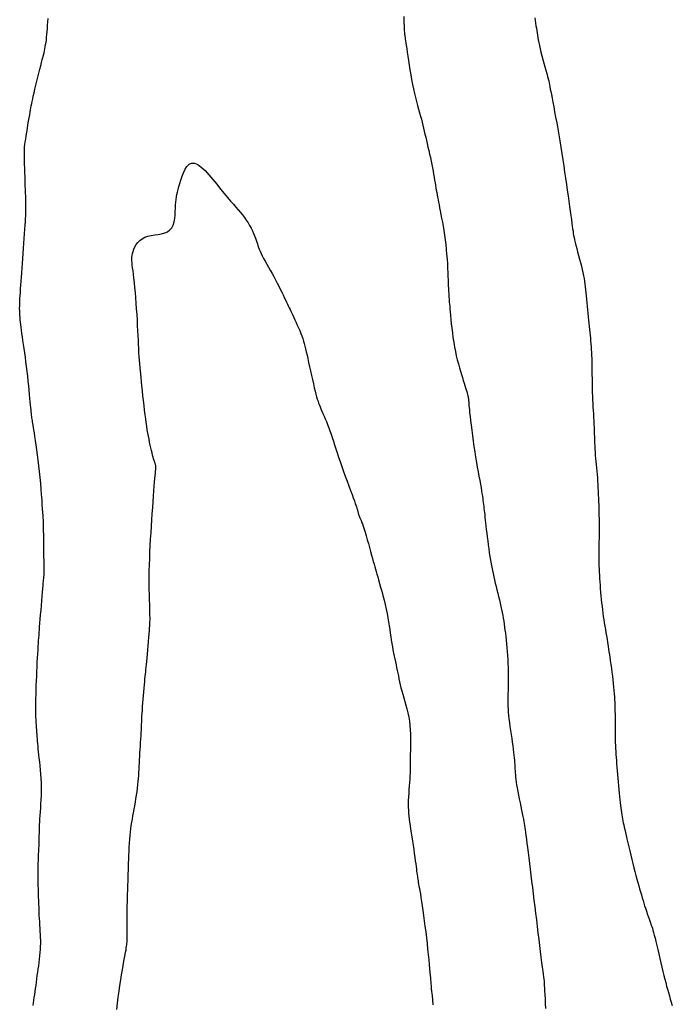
# Model space of a CAD drawing. Header units: millimetres. Extents: x 32690613 to 32693367, y 5343692 to 5344708.
# Tile 28 of 256: x 32692249 to 32692261, y 5343795 to 5343813. Entities that reach past the tile are written whole.
import ezdxf

# ---------------------------------------------------------------- set-up
doc = ezdxf.new("R2010")
doc.units = ezdxf.units.MM
doc.header["$LTSCALE"] = 20
for name, color, linetype in [('02-DGM_HL_496.50', 172, 'Continuous'), ('02-DGM_HL_497.00', 182, 'Continuous'), ('02-DGM_HL_497.50', 192, 'Continuous')]:
    doc.layers.add(name, color=color, linetype=linetype)

msp = doc.modelspace()

# ---------------------------------------------------------------- linework, layer by layer
at = {"layer": '02-DGM_HL_496.50', "elevation": 496.5, "flags": 128}
msp.add_lwpolyline([(32692258.856, 5343813.518), (32692258.864, 5343813.468), (32692258.871, 5343813.419), (32692258.879, 5343813.372), (32692258.886, 5343813.327), (32692258.892, 5343813.283), (32692258.899, 5343813.239), (32692258.906, 5343813.194), (32692258.913, 5343813.149), (32692258.922, 5343813.101), (32692258.931, 5343813.05), (32692258.943, 5343812.995), (32692258.957, 5343812.936), (32692258.972, 5343812.871), (32692258.99, 5343812.803), (32692259.009, 5343812.733), (32692259.028, 5343812.662), (32692259.047, 5343812.593), (32692259.066, 5343812.527), (32692259.083, 5343812.466), (32692259.097, 5343812.412), (32692259.11, 5343812.365), (32692259.12, 5343812.324), (32692259.128, 5343812.287), (32692259.136, 5343812.25), (32692259.143, 5343812.213), (32692259.151, 5343812.171), (32692259.16, 5343812.123), (32692259.171, 5343812.066), (32692259.184, 5343811.999), (32692259.199, 5343811.921), (32692259.216, 5343811.834), (32692259.233, 5343811.74), (32692259.252, 5343811.638), (32692259.272, 5343811.532), (32692259.292, 5343811.42), (32692259.312, 5343811.306), (32692259.331, 5343811.189), (32692259.35, 5343811.071), (32692259.369, 5343810.952), (32692259.387, 5343810.832), (32692259.405, 5343810.713), (32692259.422, 5343810.595), (32692259.439, 5343810.479), (32692259.455, 5343810.365), (32692259.472, 5343810.254), (32692259.487, 5343810.147), (32692259.502, 5343810.045), (32692259.516, 5343809.948), (32692259.529, 5343809.857), (32692259.541, 5343809.773), (32692259.551, 5343809.698), (32692259.56, 5343809.631), (32692259.568, 5343809.573), (32692259.574, 5343809.523), (32692259.581, 5343809.478), (32692259.587, 5343809.437), (32692259.593, 5343809.397), (32692259.601, 5343809.356), (32692259.61, 5343809.313), (32692259.622, 5343809.264), (32692259.636, 5343809.21), (32692259.651, 5343809.149), (32692259.669, 5343809.085), (32692259.687, 5343809.018), (32692259.705, 5343808.95), (32692259.723, 5343808.881), (32692259.74, 5343808.815), (32692259.755, 5343808.751), (32692259.769, 5343808.691), (32692259.78, 5343808.634), (32692259.79, 5343808.58), (32692259.798, 5343808.527), (32692259.806, 5343808.474), (32692259.812, 5343808.421), (32692259.819, 5343808.366), (32692259.824, 5343808.309), (32692259.83, 5343808.249), (32692259.836, 5343808.186), (32692259.842, 5343808.12), (32692259.848, 5343808.054), (32692259.854, 5343807.987), (32692259.86, 5343807.921), (32692259.867, 5343807.856), (32692259.873, 5343807.792), (32692259.88, 5343807.731), (32692259.886, 5343807.672), (32692259.892, 5343807.615), (32692259.899, 5343807.56), (32692259.904, 5343807.505), (32692259.91, 5343807.451), (32692259.915, 5343807.397), (32692259.92, 5343807.343), (32692259.924, 5343807.288), (32692259.928, 5343807.233), (32692259.931, 5343807.177), (32692259.934, 5343807.12), (32692259.936, 5343807.062), (32692259.938, 5343807.002), (32692259.939, 5343806.942), (32692259.94, 5343806.88), (32692259.941, 5343806.817), (32692259.941, 5343806.752), (32692259.942, 5343806.687), (32692259.942, 5343806.62), (32692259.943, 5343806.553), (32692259.944, 5343806.486), (32692259.946, 5343806.418), (32692259.948, 5343806.35), (32692259.951, 5343806.282), (32692259.955, 5343806.214), (32692259.959, 5343806.146), (32692259.963, 5343806.079), (32692259.967, 5343806.013), (32692259.971, 5343805.948), (32692259.975, 5343805.883), (32692259.978, 5343805.82), (32692259.981, 5343805.758), (32692259.983, 5343805.698), (32692259.984, 5343805.638), (32692259.986, 5343805.579), (32692259.987, 5343805.521), (32692259.989, 5343805.463), (32692259.992, 5343805.405), (32692259.995, 5343805.347), (32692259.999, 5343805.289), (32692260.004, 5343805.23), (32692260.009, 5343805.171), (32692260.015, 5343805.112), (32692260.021, 5343805.052), (32692260.027, 5343804.991), (32692260.033, 5343804.93), (32692260.038, 5343804.868), (32692260.043, 5343804.805), (32692260.047, 5343804.742), (32692260.051, 5343804.678), (32692260.054, 5343804.613), (32692260.057, 5343804.549), (32692260.06, 5343804.483), (32692260.062, 5343804.418), (32692260.065, 5343804.353), (32692260.068, 5343804.287), (32692260.07, 5343804.222), (32692260.072, 5343804.157), (32692260.074, 5343804.092), (32692260.076, 5343804.027), (32692260.077, 5343803.963), (32692260.078, 5343803.9), (32692260.078, 5343803.837), (32692260.078, 5343803.775), (32692260.077, 5343803.713), (32692260.075, 5343803.652), (32692260.074, 5343803.592), (32692260.072, 5343803.533), (32692260.071, 5343803.474), (32692260.07, 5343803.416), (32692260.069, 5343803.359), (32692260.069, 5343803.302), (32692260.07, 5343803.246), (32692260.071, 5343803.19), (32692260.073, 5343803.133), (32692260.075, 5343803.075), (32692260.077, 5343803.017), (32692260.081, 5343802.957), (32692260.084, 5343802.896), (32692260.089, 5343802.832), (32692260.093, 5343802.768), (32692260.098, 5343802.701), (32692260.104, 5343802.635), (32692260.11, 5343802.567), (32692260.116, 5343802.5), (32692260.123, 5343802.433), (32692260.131, 5343802.368), (32692260.139, 5343802.303), (32692260.147, 5343802.24), (32692260.156, 5343802.177), (32692260.165, 5343802.115), (32692260.175, 5343802.054), (32692260.185, 5343801.992), (32692260.195, 5343801.93), (32692260.205, 5343801.869), (32692260.215, 5343801.806), (32692260.226, 5343801.743), (32692260.236, 5343801.679), (32692260.247, 5343801.614), (32692260.257, 5343801.547), (32692260.267, 5343801.48), (32692260.278, 5343801.41), (32692260.288, 5343801.339), (32692260.298, 5343801.267), (32692260.308, 5343801.193), (32692260.317, 5343801.119), (32692260.327, 5343801.045), (32692260.335, 5343800.973), (32692260.343, 5343800.902), (32692260.35, 5343800.835), (32692260.356, 5343800.77), (32692260.362, 5343800.71), (32692260.366, 5343800.653), (32692260.37, 5343800.598), (32692260.372, 5343800.544), (32692260.375, 5343800.491), (32692260.376, 5343800.436), (32692260.377, 5343800.38), (32692260.378, 5343800.321), (32692260.379, 5343800.258), (32692260.379, 5343800.193), (32692260.379, 5343800.125), (32692260.38, 5343800.057), (32692260.38, 5343799.988), (32692260.381, 5343799.92), (32692260.382, 5343799.853), (32692260.383, 5343799.789), (32692260.385, 5343799.728), (32692260.388, 5343799.67), (32692260.391, 5343799.613), (32692260.394, 5343799.557), (32692260.398, 5343799.5), (32692260.403, 5343799.442), (32692260.407, 5343799.382), (32692260.412, 5343799.319), (32692260.418, 5343799.252), (32692260.424, 5343799.182), (32692260.429, 5343799.11), (32692260.436, 5343799.038), (32692260.442, 5343798.966), (32692260.448, 5343798.895), (32692260.455, 5343798.827), (32692260.462, 5343798.762), (32692260.468, 5343798.702), (32692260.475, 5343798.647), (32692260.482, 5343798.595), (32692260.488, 5343798.547), (32692260.495, 5343798.501), (32692260.502, 5343798.459), (32692260.508, 5343798.418), (32692260.515, 5343798.379), (32692260.521, 5343798.341), (32692260.528, 5343798.304), (32692260.535, 5343798.266), (32692260.543, 5343798.225), (32692260.552, 5343798.182), (32692260.562, 5343798.135), (32692260.574, 5343798.082), (32692260.587, 5343798.024), (32692260.602, 5343797.958), (32692260.619, 5343797.887), (32692260.637, 5343797.811), (32692260.656, 5343797.733), (32692260.676, 5343797.652), (32692260.696, 5343797.571), (32692260.716, 5343797.49), (32692260.736, 5343797.412), (32692260.755, 5343797.338), (32692260.774, 5343797.267), (32692260.792, 5343797.199), (32692260.81, 5343797.133), (32692260.828, 5343797.071), (32692260.845, 5343797.011), (32692260.862, 5343796.953), (32692260.878, 5343796.897), (32692260.895, 5343796.842), (32692260.91, 5343796.79), (32692260.926, 5343796.74), (32692260.94, 5343796.693), (32692260.954, 5343796.649), (32692260.967, 5343796.608), (32692260.979, 5343796.571), (32692260.99, 5343796.538), (32692260.999, 5343796.509), (32692261.008, 5343796.484), (32692261.016, 5343796.461), (32692261.023, 5343796.441), (32692261.029, 5343796.423), (32692261.036, 5343796.405), (32692261.043, 5343796.386), (32692261.05, 5343796.367), (32692261.058, 5343796.346), (32692261.066, 5343796.323), (32692261.076, 5343796.296), (32692261.086, 5343796.265), (32692261.097, 5343796.229), (32692261.11, 5343796.186), (32692261.123, 5343796.136), (32692261.138, 5343796.079), (32692261.154, 5343796.013), (32692261.172, 5343795.939), (32692261.19, 5343795.861), (32692261.209, 5343795.778), (32692261.228, 5343795.694), (32692261.247, 5343795.61), (32692261.267, 5343795.527), (32692261.285, 5343795.448), (32692261.303, 5343795.373), (32692261.321, 5343795.302), (32692261.339, 5343795.235), (32692261.356, 5343795.17), (32692261.373, 5343795.108), (32692261.39, 5343795.047), (32692261.408, 5343794.986), (32692261.426, 5343794.924), (32692261.445, 5343794.862), (32692261.464, 5343794.799)], dxfattribs=at)
at = {"layer": '02-DGM_HL_497.00', "elevation": 497, "flags": 128}
for points in [[(32692249.342, 5343794.803), (32692249.35, 5343794.852), (32692249.358, 5343794.902), (32692249.365, 5343794.954), (32692249.373, 5343795.008), (32692249.381, 5343795.065), (32692249.389, 5343795.123), (32692249.397, 5343795.183), (32692249.406, 5343795.243), (32692249.414, 5343795.305), (32692249.422, 5343795.368), (32692249.431, 5343795.431), (32692249.44, 5343795.494), (32692249.448, 5343795.556), (32692249.457, 5343795.619), (32692249.464, 5343795.681), (32692249.471, 5343795.742), (32692249.477, 5343795.803), (32692249.482, 5343795.863), (32692249.485, 5343795.921), (32692249.486, 5343795.979), (32692249.486, 5343796.036), (32692249.485, 5343796.092), (32692249.482, 5343796.149), (32692249.479, 5343796.206), (32692249.475, 5343796.264), (32692249.471, 5343796.324), (32692249.467, 5343796.385), (32692249.463, 5343796.449), (32692249.46, 5343796.514), (32692249.457, 5343796.581), (32692249.454, 5343796.65), (32692249.451, 5343796.72), (32692249.449, 5343796.791), (32692249.446, 5343796.863), (32692249.445, 5343796.935), (32692249.443, 5343797.008), (32692249.441, 5343797.08), (32692249.44, 5343797.152), (32692249.44, 5343797.223), (32692249.439, 5343797.293), (32692249.44, 5343797.361), (32692249.44, 5343797.428), (32692249.441, 5343797.491), (32692249.443, 5343797.553), (32692249.445, 5343797.612), (32692249.447, 5343797.668), (32692249.449, 5343797.723), (32692249.452, 5343797.775), (32692249.454, 5343797.826), (32692249.456, 5343797.876), (32692249.458, 5343797.925), (32692249.459, 5343797.973), (32692249.46, 5343798.021), (32692249.461, 5343798.069), (32692249.461, 5343798.118), (32692249.463, 5343798.169), (32692249.465, 5343798.223), (32692249.467, 5343798.28), (32692249.471, 5343798.34), (32692249.475, 5343798.405), (32692249.48, 5343798.474), (32692249.486, 5343798.546), (32692249.491, 5343798.622), (32692249.496, 5343798.699), (32692249.499, 5343798.779), (32692249.502, 5343798.86), (32692249.502, 5343798.942), (32692249.499, 5343799.024), (32692249.495, 5343799.106), (32692249.489, 5343799.188), (32692249.483, 5343799.267), (32692249.475, 5343799.344), (32692249.467, 5343799.417), (32692249.459, 5343799.487), (32692249.452, 5343799.552), (32692249.446, 5343799.611), (32692249.441, 5343799.666), (32692249.436, 5343799.717), (32692249.432, 5343799.765), (32692249.428, 5343799.81), (32692249.425, 5343799.854), (32692249.421, 5343799.896), (32692249.418, 5343799.938), (32692249.414, 5343799.981), (32692249.411, 5343800.024), (32692249.407, 5343800.069), (32692249.404, 5343800.116), (32692249.401, 5343800.166), (32692249.398, 5343800.219), (32692249.396, 5343800.275), (32692249.395, 5343800.335), (32692249.394, 5343800.4), (32692249.394, 5343800.469), (32692249.394, 5343800.542), (32692249.396, 5343800.618), (32692249.397, 5343800.698), (32692249.4, 5343800.78), (32692249.403, 5343800.865), (32692249.406, 5343800.953), (32692249.41, 5343801.041), (32692249.414, 5343801.131), (32692249.418, 5343801.219), (32692249.422, 5343801.306), (32692249.427, 5343801.389), (32692249.431, 5343801.468), (32692249.435, 5343801.542), (32692249.439, 5343801.608), (32692249.443, 5343801.667), (32692249.447, 5343801.72), (32692249.45, 5343801.77), (32692249.454, 5343801.819), (32692249.457, 5343801.868), (32692249.462, 5343801.921), (32692249.466, 5343801.98), (32692249.472, 5343802.047), (32692249.478, 5343802.123), (32692249.485, 5343802.206), (32692249.492, 5343802.294), (32692249.5, 5343802.384), (32692249.507, 5343802.473), (32692249.514, 5343802.558), (32692249.521, 5343802.636), (32692249.526, 5343802.704), (32692249.531, 5343802.761), (32692249.536, 5343802.807), (32692249.539, 5343802.843), (32692249.542, 5343802.872), (32692249.544, 5343802.894), (32692249.546, 5343802.911), (32692249.547, 5343802.925), (32692249.548, 5343802.937), (32692249.549, 5343802.949), (32692249.55, 5343802.962), (32692249.55, 5343802.978), (32692249.55, 5343802.999), (32692249.55, 5343803.026), (32692249.55, 5343803.061), (32692249.55, 5343803.106), (32692249.55, 5343803.162), (32692249.549, 5343803.23), (32692249.548, 5343803.309), (32692249.547, 5343803.394), (32692249.546, 5343803.481), (32692249.545, 5343803.569), (32692249.544, 5343803.653), (32692249.543, 5343803.731), (32692249.542, 5343803.798), (32692249.541, 5343803.853), (32692249.541, 5343803.897), (32692249.54, 5343803.936), (32692249.538, 5343803.97), (32692249.537, 5343804.006), (32692249.534, 5343804.044), (32692249.531, 5343804.09), (32692249.528, 5343804.146), (32692249.523, 5343804.215), (32692249.517, 5343804.296), (32692249.511, 5343804.386), (32692249.503, 5343804.485), (32692249.495, 5343804.59), (32692249.486, 5343804.698), (32692249.476, 5343804.809), (32692249.464, 5343804.92), (32692249.452, 5343805.029), (32692249.439, 5343805.135), (32692249.426, 5343805.237), (32692249.413, 5343805.334), (32692249.4, 5343805.425), (32692249.388, 5343805.509), (32692249.376, 5343805.586), (32692249.366, 5343805.653), (32692249.357, 5343805.71), (32692249.349, 5343805.759), (32692249.343, 5343805.8), (32692249.337, 5343805.835), (32692249.332, 5343805.865), (32692249.328, 5343805.892), (32692249.324, 5343805.917), (32692249.321, 5343805.941), (32692249.318, 5343805.965), (32692249.314, 5343805.991), (32692249.311, 5343806.02), (32692249.308, 5343806.053), (32692249.304, 5343806.09), (32692249.3, 5343806.133), (32692249.295, 5343806.183), (32692249.289, 5343806.241), (32692249.283, 5343806.308), (32692249.276, 5343806.382), (32692249.268, 5343806.463), (32692249.259, 5343806.548), (32692249.25, 5343806.637), (32692249.24, 5343806.728), (32692249.229, 5343806.82), (32692249.218, 5343806.911), (32692249.207, 5343807), (32692249.195, 5343807.088), (32692249.184, 5343807.172), (32692249.172, 5343807.253), (32692249.161, 5343807.331), (32692249.15, 5343807.405), (32692249.14, 5343807.475), (32692249.131, 5343807.539), (32692249.122, 5343807.599), (32692249.115, 5343807.654), (32692249.108, 5343807.706), (32692249.103, 5343807.754), (32692249.098, 5343807.799), (32692249.094, 5343807.843), (32692249.091, 5343807.885), (32692249.089, 5343807.927), (32692249.088, 5343807.969), (32692249.087, 5343808.011), (32692249.088, 5343808.055), (32692249.089, 5343808.101), (32692249.091, 5343808.149), (32692249.093, 5343808.201), (32692249.097, 5343808.256), (32692249.1, 5343808.317), (32692249.105, 5343808.382), (32692249.11, 5343808.452), (32692249.115, 5343808.527), (32692249.121, 5343808.606), (32692249.127, 5343808.689), (32692249.133, 5343808.776), (32692249.14, 5343808.866), (32692249.147, 5343808.959), (32692249.154, 5343809.054), (32692249.161, 5343809.151), (32692249.168, 5343809.247), (32692249.175, 5343809.34), (32692249.181, 5343809.43), (32692249.187, 5343809.514), (32692249.192, 5343809.59), (32692249.196, 5343809.658), (32692249.199, 5343809.716), (32692249.201, 5343809.764), (32692249.203, 5343809.804), (32692249.203, 5343809.838), (32692249.204, 5343809.866), (32692249.203, 5343809.89), (32692249.203, 5343809.911), (32692249.203, 5343809.931), (32692249.203, 5343809.951), (32692249.203, 5343809.972), (32692249.203, 5343809.995), (32692249.203, 5343810.023), (32692249.202, 5343810.056), (32692249.202, 5343810.096), (32692249.201, 5343810.143), (32692249.199, 5343810.201), (32692249.197, 5343810.268), (32692249.194, 5343810.344), (32692249.192, 5343810.425), (32692249.189, 5343810.508), (32692249.186, 5343810.592), (32692249.183, 5343810.673), (32692249.18, 5343810.748), (32692249.178, 5343810.815), (32692249.177, 5343810.872), (32692249.176, 5343810.92), (32692249.176, 5343810.962), (32692249.177, 5343811.001), (32692249.179, 5343811.038), (32692249.182, 5343811.077), (32692249.187, 5343811.119), (32692249.194, 5343811.168), (32692249.202, 5343811.224), (32692249.212, 5343811.287), (32692249.222, 5343811.354), (32692249.234, 5343811.424), (32692249.245, 5343811.494), (32692249.256, 5343811.561), (32692249.267, 5343811.625), (32692249.277, 5343811.683), (32692249.285, 5343811.733), (32692249.293, 5343811.777), (32692249.3, 5343811.818), (32692249.307, 5343811.856), (32692249.315, 5343811.895), (32692249.324, 5343811.937), (32692249.334, 5343811.984), (32692249.346, 5343812.037), (32692249.361, 5343812.099), (32692249.377, 5343812.169), (32692249.395, 5343812.243), (32692249.413, 5343812.32), (32692249.432, 5343812.397), (32692249.451, 5343812.473), (32692249.469, 5343812.546), (32692249.486, 5343812.613), (32692249.502, 5343812.672), (32692249.515, 5343812.725), (32692249.528, 5343812.772), (32692249.539, 5343812.816), (32692249.549, 5343812.856), (32692249.558, 5343812.895), (32692249.566, 5343812.934), (32692249.573, 5343812.973), (32692249.58, 5343813.015), (32692249.587, 5343813.059), (32692249.593, 5343813.105), (32692249.599, 5343813.154), (32692249.604, 5343813.206), (32692249.609, 5343813.26), (32692249.614, 5343813.318), (32692249.618, 5343813.379), (32692249.622, 5343813.444), (32692249.626, 5343813.511)], [(32692256.37, 5343813.545), (32692256.373, 5343813.477), (32692256.375, 5343813.42), (32692256.377, 5343813.373), (32692256.378, 5343813.334), (32692256.38, 5343813.301), (32692256.381, 5343813.275), (32692256.383, 5343813.252), (32692256.385, 5343813.231), (32692256.387, 5343813.212), (32692256.389, 5343813.192), (32692256.392, 5343813.171), (32692256.396, 5343813.147), (32692256.4, 5343813.119), (32692256.405, 5343813.085), (32692256.412, 5343813.045), (32692256.419, 5343812.997), (32692256.427, 5343812.939), (32692256.437, 5343812.872), (32692256.448, 5343812.797), (32692256.461, 5343812.714), (32692256.474, 5343812.626), (32692256.489, 5343812.535), (32692256.504, 5343812.443), (32692256.521, 5343812.35), (32692256.538, 5343812.26), (32692256.557, 5343812.173), (32692256.576, 5343812.089), (32692256.596, 5343812.009), (32692256.615, 5343811.933), (32692256.634, 5343811.86), (32692256.653, 5343811.79), (32692256.671, 5343811.723), (32692256.689, 5343811.66), (32692256.705, 5343811.599), (32692256.72, 5343811.541), (32692256.734, 5343811.485), (32692256.747, 5343811.429), (32692256.761, 5343811.373), (32692256.774, 5343811.317), (32692256.787, 5343811.259), (32692256.801, 5343811.199), (32692256.816, 5343811.136), (32692256.831, 5343811.072), (32692256.846, 5343811.005), (32692256.861, 5343810.938), (32692256.876, 5343810.871), (32692256.89, 5343810.804), (32692256.904, 5343810.739), (32692256.916, 5343810.676), (32692256.928, 5343810.615), (32692256.938, 5343810.557), (32692256.948, 5343810.501), (32692256.957, 5343810.447), (32692256.965, 5343810.396), (32692256.973, 5343810.347), (32692256.981, 5343810.299), (32692256.989, 5343810.253), (32692256.996, 5343810.208), (32692257.004, 5343810.164), (32692257.013, 5343810.119), (32692257.021, 5343810.073), (32692257.03, 5343810.026), (32692257.04, 5343809.975), (32692257.051, 5343809.92), (32692257.063, 5343809.861), (32692257.076, 5343809.796), (32692257.089, 5343809.726), (32692257.103, 5343809.651), (32692257.117, 5343809.573), (32692257.131, 5343809.49), (32692257.144, 5343809.404), (32692257.157, 5343809.316), (32692257.168, 5343809.225), (32692257.177, 5343809.133), (32692257.185, 5343809.04), (32692257.192, 5343808.949), (32692257.198, 5343808.859), (32692257.203, 5343808.773), (32692257.206, 5343808.693), (32692257.21, 5343808.618), (32692257.212, 5343808.552), (32692257.214, 5343808.493), (32692257.216, 5343808.443), (32692257.218, 5343808.4), (32692257.22, 5343808.362), (32692257.221, 5343808.329), (32692257.223, 5343808.3), (32692257.224, 5343808.272), (32692257.226, 5343808.247), (32692257.228, 5343808.221), (32692257.23, 5343808.194), (32692257.232, 5343808.165), (32692257.235, 5343808.133), (32692257.238, 5343808.096), (32692257.242, 5343808.053), (32692257.246, 5343808.003), (32692257.252, 5343807.946), (32692257.258, 5343807.879), (32692257.265, 5343807.804), (32692257.273, 5343807.724), (32692257.283, 5343807.638), (32692257.293, 5343807.55), (32692257.305, 5343807.46), (32692257.319, 5343807.37), (32692257.334, 5343807.282), (32692257.35, 5343807.196), (32692257.368, 5343807.114), (32692257.387, 5343807.036), (32692257.407, 5343806.961), (32692257.427, 5343806.89), (32692257.446, 5343806.823), (32692257.465, 5343806.76), (32692257.483, 5343806.701), (32692257.5, 5343806.647), (32692257.516, 5343806.597), (32692257.53, 5343806.552), (32692257.543, 5343806.51), (32692257.554, 5343806.472), (32692257.565, 5343806.439), (32692257.573, 5343806.408), (32692257.581, 5343806.382), (32692257.587, 5343806.359), (32692257.591, 5343806.339), (32692257.595, 5343806.321), (32692257.598, 5343806.306), (32692257.6, 5343806.292), (32692257.601, 5343806.28), (32692257.602, 5343806.269), (32692257.602, 5343806.258), (32692257.603, 5343806.247), (32692257.603, 5343806.234), (32692257.604, 5343806.218), (32692257.605, 5343806.197), (32692257.607, 5343806.17), (32692257.611, 5343806.135), (32692257.615, 5343806.09), (32692257.621, 5343806.034), (32692257.629, 5343805.966), (32692257.638, 5343805.886), (32692257.648, 5343805.798), (32692257.66, 5343805.703), (32692257.673, 5343805.603), (32692257.687, 5343805.5), (32692257.702, 5343805.396), (32692257.717, 5343805.293), (32692257.733, 5343805.193), (32692257.75, 5343805.096), (32692257.766, 5343805.003), (32692257.782, 5343804.915), (32692257.797, 5343804.832), (32692257.812, 5343804.754), (32692257.825, 5343804.682), (32692257.837, 5343804.616), (32692257.847, 5343804.558), (32692257.855, 5343804.505), (32692257.863, 5343804.457), (32692257.869, 5343804.413), (32692257.874, 5343804.373), (32692257.879, 5343804.334), (32692257.883, 5343804.297), (32692257.888, 5343804.26), (32692257.892, 5343804.223), (32692257.896, 5343804.184), (32692257.901, 5343804.143), (32692257.906, 5343804.1), (32692257.911, 5343804.053), (32692257.917, 5343804.003), (32692257.923, 5343803.949), (32692257.93, 5343803.889), (32692257.937, 5343803.824), (32692257.945, 5343803.755), (32692257.954, 5343803.682), (32692257.963, 5343803.607), (32692257.972, 5343803.531), (32692257.982, 5343803.456), (32692257.993, 5343803.381), (32692258.004, 5343803.309), (32692258.015, 5343803.24), (32692258.027, 5343803.174), (32692258.039, 5343803.111), (32692258.052, 5343803.049), (32692258.065, 5343802.988), (32692258.079, 5343802.927), (32692258.093, 5343802.867), (32692258.108, 5343802.805), (32692258.123, 5343802.743), (32692258.139, 5343802.679), (32692258.154, 5343802.615), (32692258.17, 5343802.551), (32692258.185, 5343802.488), (32692258.2, 5343802.426), (32692258.213, 5343802.365), (32692258.226, 5343802.306), (32692258.238, 5343802.249), (32692258.248, 5343802.194), (32692258.258, 5343802.14), (32692258.267, 5343802.086), (32692258.275, 5343802.031), (32692258.283, 5343801.975), (32692258.29, 5343801.918), (32692258.298, 5343801.857), (32692258.306, 5343801.793), (32692258.313, 5343801.726), (32692258.321, 5343801.656), (32692258.328, 5343801.584), (32692258.334, 5343801.511), (32692258.34, 5343801.436), (32692258.345, 5343801.36), (32692258.348, 5343801.283), (32692258.351, 5343801.207), (32692258.352, 5343801.131), (32692258.352, 5343801.055), (32692258.352, 5343800.981), (32692258.351, 5343800.909), (32692258.35, 5343800.839), (32692258.349, 5343800.772), (32692258.348, 5343800.708), (32692258.347, 5343800.647), (32692258.346, 5343800.588), (32692258.347, 5343800.531), (32692258.348, 5343800.475), (32692258.35, 5343800.417), (32692258.354, 5343800.359), (32692258.359, 5343800.297), (32692258.366, 5343800.232), (32692258.374, 5343800.163), (32692258.384, 5343800.09), (32692258.395, 5343800.016), (32692258.406, 5343799.94), (32692258.418, 5343799.865), (32692258.429, 5343799.792), (32692258.439, 5343799.723), (32692258.448, 5343799.658), (32692258.455, 5343799.598), (32692258.461, 5343799.544), (32692258.466, 5343799.495), (32692258.47, 5343799.449), (32692258.473, 5343799.406), (32692258.475, 5343799.366), (32692258.477, 5343799.327), (32692258.479, 5343799.289), (32692258.482, 5343799.251), (32692258.484, 5343799.213), (32692258.488, 5343799.173), (32692258.492, 5343799.131), (32692258.497, 5343799.086), (32692258.504, 5343799.037), (32692258.512, 5343798.983), (32692258.522, 5343798.924), (32692258.533, 5343798.859), (32692258.547, 5343798.79), (32692258.561, 5343798.718), (32692258.576, 5343798.645), (32692258.59, 5343798.573), (32692258.605, 5343798.505), (32692258.618, 5343798.441), (32692258.63, 5343798.384), (32692258.64, 5343798.334), (32692258.648, 5343798.291), (32692258.656, 5343798.252), (32692258.662, 5343798.213), (32692258.669, 5343798.174), (32692258.675, 5343798.131), (32692258.682, 5343798.082), (32692258.689, 5343798.025), (32692258.698, 5343797.957), (32692258.708, 5343797.88), (32692258.719, 5343797.794), (32692258.73, 5343797.701), (32692258.743, 5343797.601), (32692258.756, 5343797.495), (32692258.769, 5343797.385), (32692258.783, 5343797.272), (32692258.797, 5343797.156), (32692258.812, 5343797.037), (32692258.827, 5343796.917), (32692258.841, 5343796.796), (32692258.857, 5343796.673), (32692258.872, 5343796.55), (32692258.887, 5343796.426), (32692258.902, 5343796.301), (32692258.917, 5343796.177), (32692258.933, 5343796.054), (32692258.947, 5343795.936), (32692258.961, 5343795.822), (32692258.974, 5343795.715), (32692258.986, 5343795.618), (32692258.997, 5343795.53), (32692259.007, 5343795.455), (32692259.015, 5343795.394), (32692259.021, 5343795.343), (32692259.026, 5343795.299), (32692259.031, 5343795.26), (32692259.034, 5343795.221), (32692259.037, 5343795.18), (32692259.04, 5343795.132), (32692259.043, 5343795.076), (32692259.047, 5343795.007), (32692259.051, 5343794.928), (32692259.056, 5343794.84), (32692259.062, 5343794.745)]]:
    msp.add_lwpolyline(points, dxfattribs=at)
at = {"layer": '02-DGM_HL_497.50', "elevation": 497.5, "flags": 128}
msp.add_lwpolyline([(32692250.931, 5343794.728), (32692250.944, 5343794.844), (32692250.958, 5343794.96), (32692250.973, 5343795.072), (32692250.989, 5343795.181), (32692251.005, 5343795.286), (32692251.021, 5343795.385), (32692251.037, 5343795.477), (32692251.052, 5343795.562), (32692251.065, 5343795.639), (32692251.078, 5343795.707), (32692251.088, 5343795.766), (32692251.097, 5343795.815), (32692251.104, 5343795.857), (32692251.11, 5343795.893), (32692251.115, 5343795.925), (32692251.119, 5343795.953), (32692251.122, 5343795.979), (32692251.123, 5343796.004), (32692251.125, 5343796.03), (32692251.125, 5343796.057), (32692251.126, 5343796.087), (32692251.126, 5343796.121), (32692251.125, 5343796.159), (32692251.125, 5343796.203), (32692251.125, 5343796.254), (32692251.125, 5343796.312), (32692251.125, 5343796.379), (32692251.126, 5343796.452), (32692251.127, 5343796.53), (32692251.128, 5343796.61), (32692251.129, 5343796.691), (32692251.13, 5343796.771), (32692251.132, 5343796.847), (32692251.134, 5343796.918), (32692251.136, 5343796.981), (32692251.138, 5343797.039), (32692251.14, 5343797.093), (32692251.142, 5343797.144), (32692251.144, 5343797.195), (32692251.146, 5343797.247), (32692251.148, 5343797.302), (32692251.15, 5343797.362), (32692251.152, 5343797.428), (32692251.154, 5343797.498), (32692251.156, 5343797.573), (32692251.159, 5343797.65), (32692251.162, 5343797.728), (32692251.165, 5343797.805), (32692251.169, 5343797.881), (32692251.174, 5343797.954), (32692251.181, 5343798.024), (32692251.188, 5343798.089), (32692251.196, 5343798.152), (32692251.204, 5343798.214), (32692251.214, 5343798.274), (32692251.224, 5343798.334), (32692251.235, 5343798.394), (32692251.246, 5343798.456), (32692251.258, 5343798.52), (32692251.269, 5343798.586), (32692251.281, 5343798.653), (32692251.293, 5343798.72), (32692251.303, 5343798.787), (32692251.313, 5343798.854), (32692251.322, 5343798.919), (32692251.33, 5343798.982), (32692251.336, 5343799.044), (32692251.341, 5343799.103), (32692251.345, 5343799.161), (32692251.349, 5343799.219), (32692251.351, 5343799.277), (32692251.354, 5343799.335), (32692251.357, 5343799.395), (32692251.36, 5343799.456), (32692251.363, 5343799.52), (32692251.367, 5343799.586), (32692251.372, 5343799.652), (32692251.376, 5343799.719), (32692251.38, 5343799.784), (32692251.385, 5343799.849), (32692251.389, 5343799.911), (32692251.392, 5343799.97), (32692251.395, 5343800.025), (32692251.398, 5343800.078), (32692251.4, 5343800.129), (32692251.402, 5343800.18), (32692251.405, 5343800.231), (32692251.407, 5343800.284), (32692251.41, 5343800.341), (32692251.414, 5343800.401), (32692251.418, 5343800.466), (32692251.423, 5343800.535), (32692251.429, 5343800.606), (32692251.434, 5343800.677), (32692251.44, 5343800.748), (32692251.447, 5343800.816), (32692251.453, 5343800.88), (32692251.458, 5343800.938), (32692251.464, 5343800.99), (32692251.469, 5343801.037), (32692251.473, 5343801.08), (32692251.478, 5343801.123), (32692251.483, 5343801.166), (32692251.488, 5343801.213), (32692251.493, 5343801.264), (32692251.499, 5343801.323), (32692251.505, 5343801.39), (32692251.511, 5343801.463), (32692251.518, 5343801.541), (32692251.524, 5343801.62), (32692251.531, 5343801.699), (32692251.537, 5343801.774), (32692251.542, 5343801.843), (32692251.547, 5343801.904), (32692251.551, 5343801.955), (32692251.554, 5343801.999), (32692251.556, 5343802.037), (32692251.558, 5343802.074), (32692251.559, 5343802.111), (32692251.559, 5343802.152), (32692251.558, 5343802.199), (32692251.557, 5343802.256), (32692251.555, 5343802.324), (32692251.553, 5343802.404), (32692251.55, 5343802.493), (32692251.548, 5343802.59), (32692251.546, 5343802.695), (32692251.545, 5343802.805), (32692251.545, 5343802.919), (32692251.546, 5343803.037), (32692251.549, 5343803.156), (32692251.553, 5343803.277), (32692251.558, 5343803.398), (32692251.564, 5343803.52), (32692251.571, 5343803.642), (32692251.579, 5343803.764), (32692251.587, 5343803.885), (32692251.595, 5343804.005), (32692251.603, 5343804.123), (32692251.611, 5343804.238), (32692251.619, 5343804.349), (32692251.627, 5343804.455), (32692251.634, 5343804.553), (32692251.641, 5343804.642), (32692251.647, 5343804.722), (32692251.653, 5343804.791), (32692251.658, 5343804.848), (32692251.662, 5343804.894), (32692251.666, 5343804.93), (32692251.668, 5343804.958), (32692251.67, 5343804.98), (32692251.671, 5343804.997), (32692251.671, 5343805.011), (32692251.67, 5343805.023), (32692251.668, 5343805.034), (32692251.665, 5343805.046), (32692251.661, 5343805.059), (32692251.656, 5343805.073), (32692251.65, 5343805.09), (32692251.643, 5343805.11), (32692251.636, 5343805.134), (32692251.627, 5343805.163), (32692251.618, 5343805.196), (32692251.608, 5343805.234), (32692251.597, 5343805.277), (32692251.586, 5343805.323), (32692251.574, 5343805.372), (32692251.563, 5343805.424), (32692251.551, 5343805.478), (32692251.54, 5343805.535), (32692251.529, 5343805.592), (32692251.519, 5343805.652), (32692251.508, 5343805.714), (32692251.498, 5343805.779), (32692251.488, 5343805.848), (32692251.477, 5343805.921), (32692251.467, 5343805.999), (32692251.457, 5343806.083), (32692251.447, 5343806.172), (32692251.436, 5343806.265), (32692251.426, 5343806.359), (32692251.416, 5343806.453), (32692251.407, 5343806.544), (32692251.398, 5343806.629), (32692251.391, 5343806.707), (32692251.384, 5343806.775), (32692251.379, 5343806.831), (32692251.374, 5343806.877), (32692251.37, 5343806.914), (32692251.368, 5343806.944), (32692251.365, 5343806.967), (32692251.363, 5343806.986), (32692251.362, 5343807.002), (32692251.36, 5343807.017), (32692251.359, 5343807.032), (32692251.357, 5343807.049), (32692251.356, 5343807.069), (32692251.354, 5343807.093), (32692251.352, 5343807.123), (32692251.35, 5343807.161), (32692251.347, 5343807.208), (32692251.345, 5343807.264), (32692251.342, 5343807.332), (32692251.338, 5343807.411), (32692251.334, 5343807.497), (32692251.33, 5343807.591), (32692251.325, 5343807.69), (32692251.319, 5343807.793), (32692251.313, 5343807.899), (32692251.306, 5343808.005), (32692251.298, 5343808.11), (32692251.29, 5343808.214), (32692251.281, 5343808.314), (32692251.272, 5343808.41), (32692251.263, 5343808.5), (32692251.254, 5343808.584), (32692251.245, 5343808.66), (32692251.237, 5343808.727), (32692251.229, 5343808.785), (32692251.223, 5343808.834), (32692251.218, 5343808.876), (32692251.214, 5343808.914), (32692251.213, 5343808.949), (32692251.214, 5343808.983), (32692251.219, 5343809.017), (32692251.226, 5343809.053), (32692251.238, 5343809.093), (32692251.254, 5343809.136), (32692251.274, 5343809.18), (32692251.299, 5343809.223), (32692251.331, 5343809.264), (32692251.368, 5343809.302), (32692251.411, 5343809.335), (32692251.462, 5343809.362), (32692251.52, 5343809.381), (32692251.582, 5343809.395), (32692251.648, 5343809.406), (32692251.714, 5343809.416), (32692251.778, 5343809.428), (32692251.838, 5343809.445), (32692251.892, 5343809.468), (32692251.937, 5343809.5), (32692251.972, 5343809.542), (32692251.998, 5343809.594), (32692252.016, 5343809.653), (32692252.028, 5343809.717), (32692252.035, 5343809.783), (32692252.039, 5343809.85), (32692252.041, 5343809.914), (32692252.044, 5343809.974), (32692252.048, 5343810.029), (32692252.053, 5343810.079), (32692252.06, 5343810.126), (32692252.069, 5343810.172), (32692252.08, 5343810.218), (32692252.093, 5343810.268), (32692252.108, 5343810.321), (32692252.125, 5343810.381), (32692252.145, 5343810.447), (32692252.167, 5343810.517), (32692252.194, 5343810.586), (32692252.224, 5343810.65), (32692252.26, 5343810.705), (32692252.301, 5343810.745), (32692252.348, 5343810.767), (32692252.402, 5343810.767), (32692252.463, 5343810.741), (32692252.531, 5343810.692), (32692252.602, 5343810.626), (32692252.676, 5343810.546), (32692252.752, 5343810.459), (32692252.826, 5343810.367), (32692252.898, 5343810.276), (32692252.967, 5343810.191), (32692253.03, 5343810.115), (32692253.087, 5343810.048), (32692253.14, 5343809.988), (32692253.189, 5343809.933), (32692253.234, 5343809.882), (32692253.276, 5343809.834), (32692253.315, 5343809.787), (32692253.351, 5343809.739), (32692253.385, 5343809.689), (32692253.418, 5343809.638), (32692253.447, 5343809.587), (32692253.475, 5343809.535), (32692253.5, 5343809.485), (32692253.522, 5343809.436), (32692253.542, 5343809.39), (32692253.559, 5343809.347), (32692253.573, 5343809.308), (32692253.586, 5343809.271), (32692253.596, 5343809.237), (32692253.607, 5343809.204), (32692253.619, 5343809.17), (32692253.631, 5343809.135), (32692253.647, 5343809.097), (32692253.665, 5343809.056), (32692253.687, 5343809.011), (32692253.713, 5343808.962), (32692253.742, 5343808.91), (32692253.773, 5343808.854), (32692253.806, 5343808.797), (32692253.84, 5343808.737), (32692253.874, 5343808.677), (32692253.907, 5343808.616), (32692253.94, 5343808.554), (32692253.971, 5343808.494), (32692254.001, 5343808.434), (32692254.03, 5343808.376), (32692254.057, 5343808.321), (32692254.083, 5343808.268), (32692254.106, 5343808.219), (32692254.128, 5343808.174), (32692254.147, 5343808.133), (32692254.165, 5343808.096), (32692254.182, 5343808.061), (32692254.198, 5343808.027), (32692254.214, 5343807.994), (32692254.23, 5343807.96), (32692254.247, 5343807.924), (32692254.266, 5343807.885), (32692254.286, 5343807.842), (32692254.308, 5343807.795), (32692254.33, 5343807.747), (32692254.353, 5343807.696), (32692254.376, 5343807.644), (32692254.398, 5343807.593), (32692254.419, 5343807.541), (32692254.438, 5343807.491), (32692254.455, 5343807.442), (32692254.471, 5343807.395), (32692254.485, 5343807.347), (32692254.498, 5343807.297), (32692254.51, 5343807.245), (32692254.523, 5343807.189), (32692254.537, 5343807.129), (32692254.551, 5343807.062), (32692254.567, 5343806.988), (32692254.584, 5343806.909), (32692254.602, 5343806.828), (32692254.621, 5343806.745), (32692254.639, 5343806.663), (32692254.657, 5343806.584), (32692254.674, 5343806.511), (32692254.691, 5343806.444), (32692254.705, 5343806.387), (32692254.719, 5343806.337), (32692254.732, 5343806.293), (32692254.745, 5343806.254), (32692254.757, 5343806.217), (32692254.771, 5343806.182), (32692254.785, 5343806.146), (32692254.801, 5343806.108), (32692254.819, 5343806.066), (32692254.838, 5343806.021), (32692254.859, 5343805.973), (32692254.881, 5343805.922), (32692254.903, 5343805.868), (32692254.925, 5343805.811), (32692254.948, 5343805.753), (32692254.971, 5343805.692), (32692254.993, 5343805.629), (32692255.014, 5343805.564), (32692255.037, 5343805.497), (32692255.059, 5343805.427), (32692255.083, 5343805.353), (32692255.108, 5343805.276), (32692255.135, 5343805.195), (32692255.164, 5343805.109), (32692255.196, 5343805.018), (32692255.229, 5343804.925), (32692255.263, 5343804.831), (32692255.297, 5343804.738), (32692255.33, 5343804.649), (32692255.361, 5343804.565), (32692255.39, 5343804.488), (32692255.415, 5343804.421), (32692255.435, 5343804.365), (32692255.452, 5343804.319), (32692255.465, 5343804.282), (32692255.475, 5343804.252), (32692255.483, 5343804.229), (32692255.489, 5343804.21), (32692255.493, 5343804.195), (32692255.497, 5343804.181), (32692255.5, 5343804.169), (32692255.502, 5343804.156), (32692255.505, 5343804.144), (32692255.508, 5343804.132), (32692255.511, 5343804.12), (32692255.515, 5343804.107), (32692255.52, 5343804.093), (32692255.525, 5343804.078), (32692255.532, 5343804.062), (32692255.54, 5343804.043), (32692255.55, 5343804.022), (32692255.561, 5343803.996), (32692255.573, 5343803.965), (32692255.587, 5343803.928), (32692255.603, 5343803.884), (32692255.62, 5343803.832), (32692255.638, 5343803.771), (32692255.658, 5343803.703), (32692255.679, 5343803.63), (32692255.7, 5343803.555), (32692255.72, 5343803.48), (32692255.74, 5343803.406), (32692255.76, 5343803.335), (32692255.777, 5343803.271), (32692255.793, 5343803.214), (32692255.808, 5343803.163), (32692255.821, 5343803.116), (32692255.835, 5343803.071), (32692255.848, 5343803.025), (32692255.862, 5343802.978), (32692255.877, 5343802.926), (32692255.894, 5343802.868), (32692255.913, 5343802.802), (32692255.933, 5343802.73), (32692255.954, 5343802.652), (32692255.976, 5343802.57), (32692255.997, 5343802.485), (32692256.018, 5343802.399), (32692256.038, 5343802.314), (32692256.056, 5343802.23), (32692256.071, 5343802.15), (32692256.084, 5343802.072), (32692256.096, 5343801.997), (32692256.107, 5343801.925), (32692256.116, 5343801.856), (32692256.126, 5343801.789), (32692256.135, 5343801.724), (32692256.145, 5343801.661), (32692256.155, 5343801.599), (32692256.166, 5343801.54), (32692256.178, 5343801.481), (32692256.19, 5343801.424), (32692256.201, 5343801.369), (32692256.213, 5343801.314), (32692256.225, 5343801.26), (32692256.236, 5343801.206), (32692256.247, 5343801.153), (32692256.258, 5343801.1), (32692256.269, 5343801.047), (32692256.28, 5343800.993), (32692256.292, 5343800.939), (32692256.305, 5343800.882), (32692256.319, 5343800.824), (32692256.335, 5343800.763), (32692256.353, 5343800.7), (32692256.373, 5343800.634), (32692256.393, 5343800.566), (32692256.413, 5343800.495), (32692256.432, 5343800.422), (32692256.45, 5343800.346), (32692256.466, 5343800.268), (32692256.479, 5343800.188), (32692256.488, 5343800.107), (32692256.494, 5343800.024), (32692256.498, 5343799.941), (32692256.499, 5343799.859), (32692256.5, 5343799.78), (32692256.499, 5343799.704), (32692256.498, 5343799.633), (32692256.496, 5343799.567), (32692256.496, 5343799.507), (32692256.495, 5343799.453), (32692256.495, 5343799.403), (32692256.495, 5343799.354), (32692256.494, 5343799.307), (32692256.493, 5343799.258), (32692256.491, 5343799.207), (32692256.488, 5343799.153), (32692256.485, 5343799.093), (32692256.48, 5343799.029), (32692256.475, 5343798.962), (32692256.47, 5343798.894), (32692256.465, 5343798.824), (32692256.461, 5343798.756), (32692256.458, 5343798.688), (32692256.457, 5343798.624), (32692256.457, 5343798.563), (32692256.459, 5343798.505), (32692256.463, 5343798.449), (32692256.468, 5343798.393), (32692256.475, 5343798.335), (32692256.483, 5343798.276), (32692256.492, 5343798.214), (32692256.502, 5343798.146), (32692256.513, 5343798.074), (32692256.524, 5343797.997), (32692256.536, 5343797.918), (32692256.548, 5343797.838), (32692256.56, 5343797.759), (32692256.571, 5343797.683), (32692256.581, 5343797.611), (32692256.59, 5343797.545), (32692256.598, 5343797.487), (32692256.605, 5343797.435), (32692256.611, 5343797.39), (32692256.616, 5343797.349), (32692256.62, 5343797.313), (32692256.625, 5343797.28), (32692256.629, 5343797.25), (32692256.633, 5343797.222), (32692256.637, 5343797.194), (32692256.642, 5343797.166), (32692256.647, 5343797.135), (32692256.653, 5343797.102), (32692256.66, 5343797.065), (32692256.667, 5343797.022), (32692256.676, 5343796.973), (32692256.686, 5343796.915), (32692256.696, 5343796.848), (32692256.708, 5343796.773), (32692256.721, 5343796.691), (32692256.734, 5343796.601), (32692256.747, 5343796.506), (32692256.761, 5343796.406), (32692256.774, 5343796.302), (32692256.788, 5343796.195), (32692256.8, 5343796.086), (32692256.813, 5343795.976), (32692256.824, 5343795.869), (32692256.835, 5343795.765), (32692256.845, 5343795.667), (32692256.853, 5343795.576), (32692256.861, 5343795.496), (32692256.867, 5343795.427), (32692256.872, 5343795.371), (32692256.876, 5343795.325), (32692256.88, 5343795.286), (32692256.883, 5343795.25), (32692256.886, 5343795.213), (32692256.89, 5343795.173), (32692256.894, 5343795.124), (32692256.9, 5343795.065), (32692256.907, 5343794.992), (32692256.915, 5343794.907), (32692256.925, 5343794.811)], dxfattribs=at)

doc.saveas('drawing.dxf')
